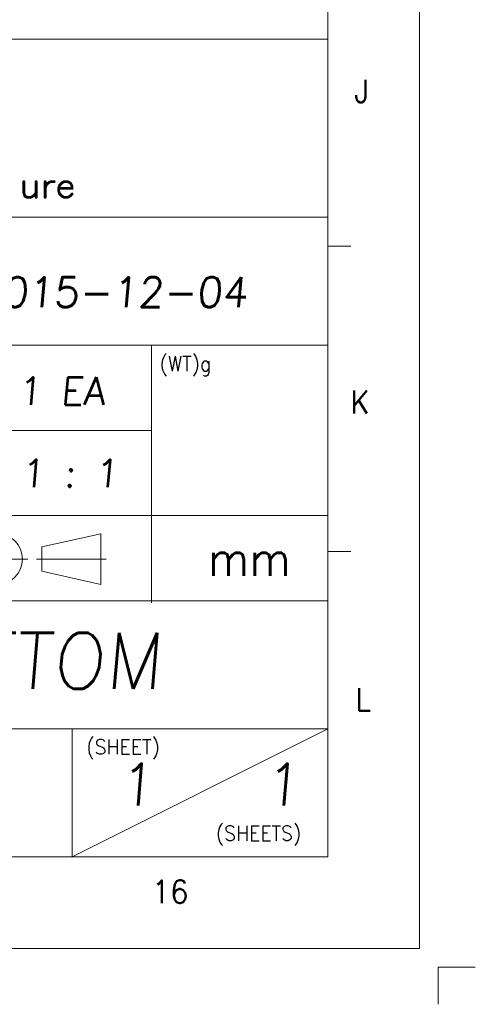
# Model space of a CAD drawing. Header units: millimetres. Extents: x 4497 to 13960, y 12291 to 16372.
# Tile 40 of 217: x 6547 to 6730, y 12762 to 13158. Entities that reach past the tile are written whole.
import ezdxf
from ezdxf.enums import TextEntityAlignment as Align

# ---------------------------------------------------------------- set-up
doc = ezdxf.new("R2010")
doc.units = ezdxf.units.MM
doc.header["$LTSCALE"] = 0.8
doc.linetypes.add('CENTER', pattern=[50.8, 31.75, -6.35, 6.35, -6.35])
doc.layers.get('0').update_dxf_attribs({"linetype": 'CONTINUOUS', "lineweight": 0})
doc.layers.add('1', color=2, linetype='CENTER', lineweight=0)
doc.layers.add('2', color=3, linetype='CONTINUOUS', lineweight=0)
doc.styles.add('GHS', font='romans', dxfattribs={"height": 2, "bigfont": 'whgtxt'})
doc.styles.get("Standard").update_dxf_attribs({"font": 'romans.shx', "width": 0.8, "oblique": 5, "bigfont": 'whgtxt.shx'})

# ---------------------------------------------------------------- blocks, each defined once
blk = doc.blocks.new('SMOOTH_0$064516')
at = {"const_width": 0.0323}
blk.add_lwpolyline([(-0.016, 0, 1), (0.016, 0, 1)], format="xyb", close=True, dxfattribs=at)
blk = doc.blocks.new('logo')
at = {"color": 7, "const_width": 0.859}
for points in [[(-3386.01, 5309.53), (-3386.01, 5306.03), (-3385.67, 5304.99), (-3384.96, 5304.64), (-3383.92, 5304.64), (-3383.22, 5304.99), (-3382.17, 5306.03)], [(-3382.17, 5309.53), (-3382.17, 5304.64)], [(-3379.38, 5307.43), (-3379.04, 5308.48), (-3378.34, 5309.17), (-3377.64, 5309.53), (-3376.59, 5309.53)], [(-3379.38, 5309.53), (-3379.38, 5304.64)], [(-3375.2, 5307.43), (-3371.01, 5307.43), (-3371.01, 5308.13), (-3371.36, 5308.82), (-3371.71, 5309.17), (-3372.41, 5309.53), (-3373.46, 5309.53), (-3374.15, 5309.17), (-3374.85, 5308.48), (-3375.2, 5307.43), (-3375.2, 5306.74), (-3374.85, 5305.69), (-3374.15, 5304.99), (-3373.46, 5304.64), (-3372.41, 5304.64), (-3371.71, 5304.99), (-3371.01, 5305.69)]]:
    blk.add_lwpolyline(points, dxfattribs=at)
at = {"color": 7, "xscale": 13.31, "yscale": 13.31, "zscale": 13.31}
for p in [(-3386.01, 5309.53), (-3382.17, 5309.53), (-3379.38, 5309.53), (-3378.34, 5309.17), (-3377.64, 5309.53), (-3376.59, 5309.53), (-3374.15, 5309.17), (-3373.46, 5309.53), (-3372.41, 5309.53), (-3371.71, 5309.17), (-3379.38, 5307.43), (-3379.04, 5308.48), (-3375.2, 5307.43), (-3375.2, 5307.43), (-3375.2, 5306.74), (-3374.85, 5308.48), (-3371.36, 5308.82), (-3371.01, 5308.13), (-3371.01, 5307.43), (-3386.01, 5306.03), (-3385.67, 5304.99), (-3384.96, 5304.64), (-3383.92, 5304.64), (-3383.22, 5304.99), (-3382.17, 5306.03), (-3382.17, 5304.64), (-3379.38, 5304.64), (-3374.85, 5305.69), (-3374.15, 5304.99), (-3373.46, 5304.64), (-3372.41, 5304.64), (-3371.71, 5304.99), (-3371.01, 5305.69)]:
    blk.add_blockref('SMOOTH_0$064516', p, dxfattribs=at)

msp = doc.modelspace()

# ---------------------------------------------------------------- linework, layer by layer
for p, q in [((6707.863, 14331.924), (6707.863, 12784.215)), ((6671.057, 12821.021), (6671.057, 14295.117)), ((6276.308, 13149.978), (6671.057, 13149.978)), ((6671.057, 12821.021), (6671.057, 13149.978)), ((6276.308, 13078.466), (6671.057, 13078.466)), ((6671.057, 13066.704), (6680.259, 13066.704)), ((6276.308, 13026.977), (6671.057, 13026.977)), ((6599.963, 12923.185), (6599.963, 13026.977)), ((6276.308, 12992.651), (6599.963, 12992.651)), ((6276.308, 12958.325), (6671.057, 12958.325)), ((6555.867, 12945.725), (6579.609, 12951.019)), ((6579.609, 12930.666), (6579.609, 12951.019)), ((6579.609, 12930.666), (6579.609, 12951.019)), ((6555.867, 12935.96), (6555.867, 12945.725)), ((6671.057, 12943.862), (6680.259, 12943.862)), ((6525.587, 12940.842), (6550.231, 12940.842)), ((6553.722, 12940.842), (6581.755, 12940.842)), ((6555.867, 12935.96), (6579.609, 12930.666)), ((6276.308, 12923.999), (6671.057, 12923.999)), ((6276.308, 12872.51), (6671.057, 12872.51)), ((6568.079, 12821.021), (6568.079, 12872.51)), ((6568.079, 12821.021), (6671.057, 12872.51)), ((4565.731, 12821.021), (6671.057, 12821.021)), ((6276.308, 12821.021), (6671.057, 12821.021)), ((6276.308, 12821.021), (6671.057, 12821.021)), ((6366.3, 12821.021), (6671.057, 12821.021)), ((4519.723, 12784.215), (6707.863, 12784.215))]:
    msp.add_line(p, q)
msp.add_circle((6537.909, 12940.842), 10.177)
at = {"layer": '1'}
for p in [(6730.363, 12776.715), (6715.363, 12761.715)]:
    msp.add_line(p, (6715.363, 12776.715), dxfattribs=at)

# ---------------------------------------------------------------- block references
at = {"xscale": 1.296000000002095, "yscale": 1.295999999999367, "zscale": 1.295999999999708}
msp.add_blockref('logo', (10936.884, 6211.566), dxfattribs=at)

# ---------------------------------------------------------------- texts
at = {"width": 0.933333}
for s, height, p in [('J', 9.202, (6684.657, 13129.101)), ('K', 9.202, (6683.985, 13004.041)), ('L', 9.202, (6685.329, 12884.361)), ('16', 9.2016, (6607.547, 12807.039))]:
    msp.add_text(s, height=height, dxfattribs=at).set_placement(p, align=Align.MIDDLE_CENTER)
for s, height, p in [('(WT)g', 5.968, (6603.269, 13022.444)), ('mm', 13.9254, (6622.706, 12948.012)), ('(SHEET)', 5.968, (6573.778, 12868.264)), ('(SHEETS)', 5.968, (6625.91, 12833.511))]:
    msp.add_text(s, height=height, dxfattribs=at).set_placement(p, align=Align.TOP_LEFT)
at = {"layer": '2', "style": 'GHS', "oblique": 5}
for s, height, p in [('2015-12-04', 12, (6529.652, 13042.268)), ('1 EA', 11.1958, (6546.105, 13002.871)), ('1 : 1', 11.1958, (6547.332, 12969.73)), ('COVER, BOTTOM', 22.5, (6365.108, 12888.688)), ('1', 16.794, (6586.668, 12841.747)), ('1', 16.794, (6645.321, 12841.747))]:
    msp.add_text(s, height=height, dxfattribs=at).set_placement(p)

doc.saveas('drawing.dxf')
